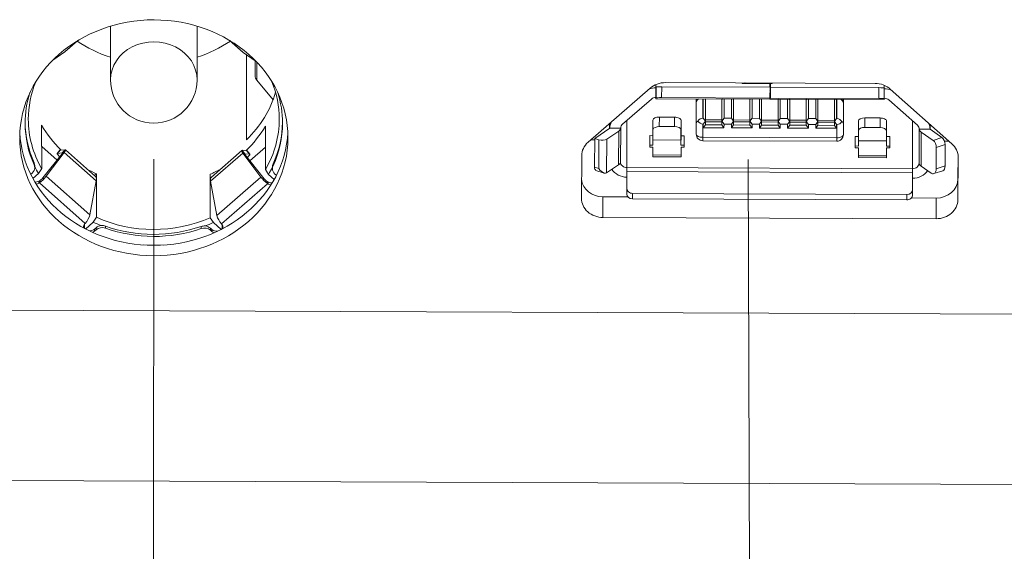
# Model space of a CAD drawing. Extents: x 0 to 841, y 0 to 594.
# Tile 75 of 88: x 689 to 712, y 436 to 448. Entities that reach past the tile are written whole.
import ezdxf

# ---------------------------------------------------------------- set-up
doc = ezdxf.new("R2010")
doc.units = 0

msp = doc.modelspace()

# ---------------------------------------------------------------- linework, layer by layer
at = {"color": 7, "lineweight": 13, "ltscale": 0.031021}
msp.add_line((691.444, 447.1), (691.443, 448.341), dxfattribs=at)
at = {"color": 7, "lineweight": 13, "ltscale": 0.03102}
msp.add_line((693.444, 447.101), (693.443, 448.342), dxfattribs=at)
at = {"color": 7, "lineweight": 13, "ltscale": 0.009781}
msp.add_line((690.683, 448.004), (690.388, 447.747), dxfattribs=at)
at = {"color": 7, "lineweight": 13, "ltscale": 0.009684}
msp.add_line((690.686, 448.006), (690.394, 447.752), dxfattribs=at)
at = {"color": 7, "lineweight": 13, "ltscale": 0.010338}
msp.add_line((694.197, 448.011), (694.506, 447.736), dxfattribs=at)
at = {"color": 7, "lineweight": 13, "ltscale": 0.010446}
msp.add_line((694.513, 447.732), (694.2, 448.009), dxfattribs=at)
at = {"color": 7, "lineweight": 13, "ltscale": 0.008483}
msp.add_line((690.388, 447.747), (690.109, 447.554), dxfattribs=at)
at = {"color": 7, "lineweight": 13, "ltscale": 0.000188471}
msp.add_line((690.394, 447.752), (690.388, 447.747), dxfattribs=at)
at = {"color": 7, "lineweight": 13, "ltscale": 0.000197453}
msp.add_line((694.513, 447.732), (694.506, 447.736), dxfattribs=at)
at = {"color": 7, "lineweight": 13, "ltscale": 0.009103}
msp.add_line((694.811, 447.523), (694.513, 447.732), dxfattribs=at)
at = {"color": 7, "lineweight": 13, "ltscale": 0.049121}
msp.add_line((694.584, 447.682), (694.585, 445.717), dxfattribs=at)
at = {"color": 7, "lineweight": 13, "ltscale": 0.008744}
msp.add_line((694.785, 447.198), (694.787, 447.548), dxfattribs=at)
at = {"color": 7, "lineweight": 13, "ltscale": 0.010428}
msp.add_line((694.827, 447.093), (694.829, 447.51), dxfattribs=at)
at = {"color": 7, "lineweight": 13, "ltscale": 0.000141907}
msp.add_line((693.444, 447.101), (693.444, 447.096), dxfattribs=at)
at = {"color": 7, "lineweight": 13, "ltscale": 0.014638}
msp.add_line((695.199, 446.641), (694.827, 447.093), dxfattribs=at)
at = {"color": 7, "lineweight": 13, "ltscale": 0.005491}
for p, q in [((704.049, 446.696), (704.05, 446.916)), ((704.128, 446.24), (704.127, 446.021)), ((704.477, 446.02), (704.478, 446.239)), ((703.977, 445.592), (703.979, 445.811)), ((708.728, 445.793), (708.727, 445.573)), ((709.377, 445.571), (709.378, 445.791))]:
    msp.add_line(p, q, dxfattribs=at)
at = {"color": 7, "lineweight": 13, "ltscale": 0.001912}
msp.add_line((704.05, 446.992), (704.05, 446.916), dxfattribs=at)
at = {"color": 7, "lineweight": 13, "ltscale": 0.000482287}
msp.add_line((704.05, 446.916), (704.052, 446.935), dxfattribs=at)
at = {"color": 7, "lineweight": 13, "ltscale": 0.006244}
for p, q in [((704.051, 446.685), (704.052, 446.935)), ((706.695, 446.93), (706.694, 446.681))]:
    msp.add_line(p, q, dxfattribs=at)
at = {"color": 7, "lineweight": 13, "ltscale": 0.006245}
for p, q in [((704.182, 446.94), (704.181, 446.69)), ((706.684, 446.681), (706.685, 446.931)), ((709.197, 446.671), (709.198, 446.921)), ((709.327, 446.915), (709.326, 446.665))]:
    msp.add_line(p, q, dxfattribs=at)
at = {"color": 7, "lineweight": 13, "ltscale": 0.062572}
for p, q in [((706.685, 446.931), (704.182, 446.94)), ((709.197, 446.671), (706.694, 446.681))]:
    msp.add_line(p, q, dxfattribs=at)
at = {"color": 7, "lineweight": 13, "ltscale": 0.121035}
msp.add_line((709.112, 447.018), (704.271, 447.036), dxfattribs=at)
at = {"color": 7, "lineweight": 13, "ltscale": 0.000239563}
msp.add_line((706.038, 447.029), (706.038, 447.02), dxfattribs=at)
at = {"color": 7, "lineweight": 13, "ltscale": 0.016124}
msp.add_line((706.038, 447.02), (706.683, 447.017), dxfattribs=at)
at = {"color": 7, "lineweight": 13, "ltscale": 0.000755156}
msp.add_line((706.344, 447.028), (706.315, 447.019), dxfattribs=at)
at = {"color": 7, "lineweight": 13, "ltscale": 0.000755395}
msp.add_line((706.332, 447.019), (706.361, 447.028), dxfattribs=at)
at = {"color": 7, "lineweight": 13, "ltscale": 0.002171}
msp.add_line((706.683, 446.931), (706.683, 447.017), dxfattribs=at)
at = {"color": 7, "lineweight": 13, "ltscale": 0.001126}
for p, q in [((706.693, 447.017), (706.738, 447.017)), ((695.278, 444.896), (695.245, 444.926)), ((693.787, 443.645), (693.753, 443.675)), ((693.753, 443.627), (693.787, 443.597))]:
    msp.add_line(p, q, dxfattribs=at)
at = {"color": 7, "lineweight": 13, "ltscale": 0.002791}
msp.add_line((706.693, 446.906), (706.693, 447.017), dxfattribs=at)
at = {"color": 7, "lineweight": 13, "ltscale": 0.001098}
for p, q in [((706.693, 446.973), (706.693, 447.017)), ((705.572, 446.605), (705.572, 446.649)), ((706.872, 446.6), (706.872, 446.644)), ((707.522, 446.597), (707.522, 446.641)), ((705.572, 446.175), (705.572, 446.131)), ((706.872, 446.17), (706.872, 446.126)), ((707.522, 446.168), (707.522, 446.124))]:
    msp.add_line(p, q, dxfattribs=at)
at = {"color": 7, "lineweight": 13, "ltscale": 0.00062068}
msp.add_line((706.693, 446.906), (706.695, 446.93), dxfattribs=at)
at = {"color": 7, "lineweight": 13, "ltscale": 0.062571}
for p, q in [((709.198, 446.921), (706.695, 446.93)), ((706.684, 446.681), (704.181, 446.69))]:
    msp.add_line(p, q, dxfattribs=at)
at = {"color": 7, "lineweight": 13, "ltscale": 0.000240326}
msp.add_line((706.738, 447.017), (706.738, 447.027), dxfattribs=at)
at = {"color": 7, "lineweight": 13, "ltscale": 0.001466}
msp.add_line((709.326, 446.916), (709.326, 446.974), dxfattribs=at)
at = {"color": 7, "lineweight": 13, "ltscale": 0.047595}
msp.add_line((703.916, 446.909), (702.481, 445.659), dxfattribs=at)
at = {"color": 7, "lineweight": 13, "ltscale": 0.000483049}
msp.add_line((704.051, 446.685), (704.05, 446.666), dxfattribs=at)
at = {"color": 7, "lineweight": 13, "ltscale": 0.003725}
msp.add_line((706.692, 446.686), (706.692, 446.835), dxfattribs=at)
at = {"color": 7, "lineweight": 13, "ltscale": 0.047535}
msp.add_line((710.888, 445.626), (709.465, 446.888), dxfattribs=at)
at = {"color": 7, "lineweight": 13, "ltscale": 0.022049}
msp.add_line((703.278, 446.079), (703.943, 446.658), dxfattribs=at)
at = {"color": 7, "lineweight": 13, "ltscale": 0.065822}
for p, q in [((706.682, 446.656), (704.049, 446.666)), ((706.692, 446.656), (709.325, 446.646))]:
    msp.add_line(p, q, dxfattribs=at)
at = {"color": 7, "lineweight": 13, "ltscale": 0.065821}
for p, q in [((704.05, 446.666), (706.682, 446.656)), ((709.325, 446.646), (706.692, 446.656))]:
    msp.add_line(p, q, dxfattribs=at)
at = {"color": 7, "lineweight": 13, "ltscale": 0.020407}
msp.add_line((704.98, 446.662), (704.98, 445.846), dxfattribs=at)
at = {"color": 7, "lineweight": 13, "ltscale": 0.013818}
for p, q in [((704.982, 446.11), (704.981, 446.662)), ((708.381, 446.649), (708.382, 446.097))]:
    msp.add_line(p, q, dxfattribs=at)
at = {"color": 7, "lineweight": 13, "ltscale": 0.001817}
for p, q in [((704.985, 446.662), (704.985, 446.59)), ((708.378, 446.577), (708.378, 446.649))]:
    msp.add_line(p, q, dxfattribs=at)
at = {"color": 7, "lineweight": 13, "ltscale": 0.011121}
for p, q in [((705.132, 446.662), (705.132, 446.217)), ((706.442, 446.212), (706.442, 446.657)), ((706.922, 446.21), (706.922, 446.655)), ((708.232, 446.205), (708.232, 446.65))]:
    msp.add_line(p, q, dxfattribs=at)
at = {"color": 7, "lineweight": 13, "ltscale": 0.01112}
for p, q in [((705.142, 446.217), (705.142, 446.662)), ((705.622, 446.215), (705.622, 446.66)), ((705.792, 446.214), (705.792, 446.659)), ((706.272, 446.213), (706.272, 446.657)), ((707.092, 446.209), (707.092, 446.654)), ((707.572, 446.208), (707.572, 446.652)), ((707.742, 446.207), (707.742, 446.652)), ((708.222, 446.205), (708.222, 446.65))]:
    msp.add_line(p, q, dxfattribs=at)
at = {"color": 7, "lineweight": 13, "ltscale": 0.000423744}
msp.add_line((705.192, 446.65), (705.179, 446.661), dxfattribs=at)
at = {"color": 7, "lineweight": 13, "ltscale": 0.012536}
for p, q in [((705.192, 446.65), (705.192, 446.149)), ((705.572, 446.649), (705.572, 446.147)), ((705.842, 446.648), (705.842, 446.146)), ((706.872, 446.644), (706.872, 446.142)), ((707.142, 446.643), (707.142, 446.141)), ((707.792, 446.64), (707.792, 446.139))]:
    msp.add_line(p, q, dxfattribs=at)
at = {"color": 7, "lineweight": 13, "ltscale": 0.000421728}
msp.add_line((705.585, 446.66), (705.572, 446.649), dxfattribs=at)
at = {"color": 7, "lineweight": 13, "ltscale": 0.010746}
for p, q in [((705.572, 446.175), (705.572, 446.605)), ((706.872, 446.17), (706.872, 446.6)), ((707.522, 446.168), (707.522, 446.597))]:
    msp.add_line(p, q, dxfattribs=at)
at = {"color": 7, "lineweight": 13, "ltscale": 0.000422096}
for p, q in [((705.842, 446.648), (705.829, 446.659)), ((706.492, 446.645), (706.479, 446.657))]:
    msp.add_line(p, q, dxfattribs=at)
at = {"color": 7, "lineweight": 13, "ltscale": 0.000422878}
for p, q in [((706.235, 446.657), (706.222, 446.646)), ((706.885, 446.655), (706.872, 446.644)), ((707.535, 446.652), (707.522, 446.641)), ((708.185, 446.65), (708.172, 446.639))]:
    msp.add_line(p, q, dxfattribs=at)
at = {"color": 7, "lineweight": 13, "ltscale": 0.012537}
for p, q in [((706.222, 446.646), (706.222, 446.145)), ((706.492, 446.645), (706.492, 446.144)), ((707.522, 446.641), (707.522, 446.14)), ((708.172, 446.639), (708.172, 446.137))]:
    msp.add_line(p, q, dxfattribs=at)
at = {"color": 7, "lineweight": 13, "ltscale": 0.001099}
for p, q in [((706.222, 446.602), (706.222, 446.646)), ((708.172, 446.595), (708.172, 446.639)), ((706.222, 446.173), (706.222, 446.129)), ((708.172, 446.165), (708.172, 446.121))]:
    msp.add_line(p, q, dxfattribs=at)
at = {"color": 7, "lineweight": 13, "ltscale": 0.010745}
for p, q in [((706.222, 446.173), (706.222, 446.602)), ((708.172, 446.165), (708.172, 446.595))]:
    msp.add_line(p, q, dxfattribs=at)
at = {"color": 7, "lineweight": 13, "ltscale": 0.000620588}
for p, q in [((706.682, 446.656), (706.684, 446.681)), ((706.694, 446.681), (706.692, 446.656))]:
    msp.add_line(p, q, dxfattribs=at)
at = {"color": 7, "lineweight": 13, "ltscale": 0.000422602}
msp.add_line((707.142, 446.643), (707.129, 446.654), dxfattribs=at)
at = {"color": 7, "lineweight": 13, "ltscale": 0.000423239}
msp.add_line((707.792, 446.64), (707.779, 446.652), dxfattribs=at)
at = {"color": 7, "lineweight": 13, "ltscale": 0.000482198}
msp.add_line((709.326, 446.665), (709.325, 446.646), dxfattribs=at)
at = {"color": 7, "lineweight": 13, "ltscale": 0.022021}
msp.add_line((709.431, 446.637), (710.09, 446.053), dxfattribs=at)
at = {"color": 7, "lineweight": 13, "ltscale": 0.008749}
for p, q in [((704.478, 446.239), (704.128, 446.24)), ((709.227, 446.001), (708.877, 446.003)), ((708.878, 446.222), (709.228, 446.221))]:
    msp.add_line(p, q, dxfattribs=at)
at = {"color": 7, "lineweight": 13, "ltscale": 0.025072}
for p, q in [((689.852, 446.053), (689.853, 445.05)), ((695.024, 445.03), (695.024, 446.033)), ((691.12, 443.926), (691.119, 444.929))]:
    msp.add_line(p, q, dxfattribs=at)
at = {"color": 7, "lineweight": 13, "ltscale": 0.002724}
msp.add_line((702.979, 446.093), (702.979, 445.984), dxfattribs=at)
msp.add_line((702.979, 446.093), (702.979, 445.984), dxfattribs=at)
at = {"color": 7, "lineweight": 13, "ltscale": 0.002746}
msp.add_line((702.984, 445.987), (702.984, 446.097), dxfattribs=at)
at = {"color": 7, "lineweight": 13, "ltscale": 0.027321}
msp.add_line((703.378, 446.166), (703.379, 445.073), dxfattribs=at)
at = {"color": 7, "lineweight": 13, "ltscale": 0.008955}
for p, q in [((703.978, 446.169), (703.979, 445.811)), ((708.728, 445.793), (708.728, 446.151)), ((709.378, 446.149), (709.378, 445.791)), ((704.627, 445.947), (704.627, 445.589))]:
    msp.add_line(p, q, dxfattribs=at)
at = {"color": 7, "lineweight": 13, "ltscale": 0.008751}
msp.add_line((704.127, 446.021), (704.477, 446.02), dxfattribs=at)
at = {"color": 7, "lineweight": 13, "ltscale": 0.008954}
for p, q in [((704.629, 445.809), (704.628, 446.167)), ((709.377, 445.571), (709.377, 445.929))]:
    msp.add_line(p, q, dxfattribs=at)
at = {"color": 7, "lineweight": 13, "ltscale": 0.00659}
for p, q in [((704.98, 445.846), (704.982, 446.11)), ((708.382, 446.097), (708.38, 445.833))]:
    msp.add_line(p, q, dxfattribs=at)
at = {"color": 7, "lineweight": 13, "ltscale": 0.007688}
msp.add_line((705.132, 446.081), (705.13, 445.774), dxfattribs=at)
at = {"color": 7, "lineweight": 13, "ltscale": 0.000250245}
msp.add_line((705.142, 446.217), (705.132, 446.217), dxfattribs=at)
at = {"color": 7, "lineweight": 13, "ltscale": 0.000248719}
msp.add_line((705.132, 446.081), (705.142, 446.081), dxfattribs=at)
at = {"color": 7, "lineweight": 13, "ltscale": 0.002197}
for p, q in [((705.141, 445.993), (705.142, 446.081)), ((705.192, 446.149), (705.192, 446.061)), ((705.572, 446.147), (705.572, 446.06)), ((705.621, 445.992), (705.622, 446.079)), ((705.792, 445.991), (705.792, 446.079)), ((705.842, 446.146), (705.842, 446.059)), ((706.222, 446.145), (706.222, 446.057)), ((706.271, 445.989), (706.272, 446.077)), ((706.441, 445.988), (706.442, 446.076)), ((706.492, 446.144), (706.492, 446.056)), ((706.872, 446.142), (706.872, 446.055)), ((707.091, 445.986), (707.092, 446.074)), ((707.142, 446.141), (707.142, 446.054)), ((707.522, 446.14), (707.522, 446.052)), ((707.571, 445.984), (707.572, 446.072)), ((707.742, 446.071), (707.741, 445.983)), ((707.792, 446.139), (707.792, 446.051)), ((708.172, 446.137), (708.172, 446.05)), ((708.221, 445.982), (708.222, 446.069))]:
    msp.add_line(p, q, dxfattribs=at)
at = {"color": 7, "lineweight": 13, "ltscale": 0.002106}
for p, q in [((705.192, 446.061), (705.141, 445.993)), ((705.792, 446.079), (705.842, 446.146)), ((706.272, 446.213), (706.222, 446.145)), ((706.921, 445.987), (706.872, 446.055)), ((707.142, 446.054), (707.091, 445.986)), ((707.142, 446.141), (707.092, 446.209)), ((707.572, 446.208), (707.522, 446.14)), ((707.742, 446.071), (707.792, 446.139))]:
    msp.add_line(p, q, dxfattribs=at)
at = {"color": 7, "lineweight": 13, "ltscale": 0.002107}
for p, q in [((705.192, 446.149), (705.142, 446.217)), ((705.572, 446.06), (705.621, 445.992)), ((705.842, 446.146), (705.792, 446.214)), ((706.222, 446.145), (706.272, 446.077)), ((706.271, 445.989), (706.222, 446.057)), ((706.492, 446.144), (706.442, 446.212)), ((707.522, 446.14), (707.572, 446.072)), ((707.522, 446.052), (707.571, 445.984)), ((707.792, 446.139), (707.742, 446.207)), ((708.172, 446.137), (708.222, 446.069)), ((708.172, 446.05), (708.221, 445.982))]:
    msp.add_line(p, q, dxfattribs=at)
at = {"color": 7, "lineweight": 13, "ltscale": 0.002105}
for p, q in [((705.142, 446.081), (705.192, 446.149)), ((705.622, 446.215), (705.572, 446.147)), ((705.842, 446.059), (705.792, 445.991)), ((706.492, 446.056), (706.441, 445.988)), ((706.442, 446.076), (706.492, 446.144)), ((706.922, 446.21), (706.872, 446.142)), ((707.092, 446.074), (707.142, 446.141)), ((707.792, 446.051), (707.741, 445.983)), ((708.222, 446.205), (708.172, 446.137))]:
    msp.add_line(p, q, dxfattribs=at)
at = {"color": 7, "lineweight": 13, "ltscale": 0.0095}
for p, q in [((705.572, 446.175), (705.192, 446.177)), ((705.192, 446.133), (705.572, 446.131)), ((706.222, 446.173), (705.842, 446.174)), ((705.842, 446.059), (706.222, 446.057)), ((706.872, 446.17), (706.492, 446.172)), ((706.492, 446.128), (706.872, 446.126)), ((706.492, 446.056), (706.872, 446.055)), ((707.522, 446.168), (707.142, 446.169)), ((707.142, 446.125), (707.522, 446.124)), ((707.522, 446.052), (707.142, 446.054)), ((708.172, 446.165), (707.792, 446.167)), ((707.792, 446.123), (708.172, 446.121))]:
    msp.add_line(p, q, dxfattribs=at)
at = {"color": 7, "lineweight": 13, "ltscale": 0.009499}
for p, q in [((705.192, 446.061), (705.572, 446.06)), ((705.842, 446.13), (706.222, 446.129)), ((707.792, 446.051), (708.172, 446.05))]:
    msp.add_line(p, q, dxfattribs=at)
at = {"color": 7, "lineweight": 13, "ltscale": 0.002108}
for p, q in [((705.572, 446.147), (705.622, 446.079)), ((706.872, 446.142), (706.922, 446.074))]:
    msp.add_line(p, q, dxfattribs=at)
at = {"color": 7, "lineweight": 13, "ltscale": 0.001791}
for p, q in [((705.572, 446.06), (705.572, 446.131)), ((706.222, 446.057), (706.222, 446.129)), ((706.872, 446.055), (706.872, 446.126)), ((707.522, 446.052), (707.522, 446.124)), ((708.172, 446.05), (708.172, 446.121))]:
    msp.add_line(p, q, dxfattribs=at)
at = {"color": 7, "lineweight": 13, "ltscale": 0.00425}
for p, q in [((705.792, 446.214), (705.622, 446.215)), ((705.622, 446.079), (705.792, 446.079)), ((706.442, 446.212), (706.272, 446.213)), ((706.272, 446.077), (706.442, 446.076)), ((707.092, 446.209), (706.922, 446.21)), ((706.922, 446.074), (707.092, 446.074)), ((707.742, 446.207), (707.572, 446.208)), ((707.572, 446.072), (707.742, 446.071))]:
    msp.add_line(p, q, dxfattribs=at)
at = {"color": 7, "lineweight": 13, "ltscale": 0.002196}
msp.add_line((706.921, 445.987), (706.922, 446.074), dxfattribs=at)
at = {"color": 7, "lineweight": 13, "ltscale": 0.000250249}
for p, q in [((708.232, 446.205), (708.222, 446.205)), ((708.222, 446.069), (708.232, 446.069))]:
    msp.add_line(p, q, dxfattribs=at)
at = {"color": 7, "lineweight": 13, "ltscale": 0.007687}
msp.add_line((708.23, 445.762), (708.232, 446.069), dxfattribs=at)
at = {"color": 7, "lineweight": 13, "ltscale": 0.005492}
for p, q in [((708.878, 446.222), (708.877, 446.003)), ((709.227, 446.001), (709.228, 446.221)), ((704.627, 445.589), (704.629, 445.809))]:
    msp.add_line(p, q, dxfattribs=at)
at = {"color": 7, "lineweight": 13, "ltscale": 0.027593}
msp.add_line((709.979, 445.048), (709.978, 446.152), dxfattribs=at)
at = {"color": 7, "lineweight": 13, "ltscale": 0.002831}
msp.add_line((710.384, 445.96), (710.383, 446.073), dxfattribs=at)
at = {"color": 7, "lineweight": 13, "ltscale": 0.010571}
msp.add_line((702.634, 445.749), (702.984, 445.987), dxfattribs=at)
at = {"color": 7, "lineweight": 13, "ltscale": 0.008319}
for p, q in [((702.913, 445.731), (703.188, 445.917)), ((702.909, 444.951), (703.184, 445.137))]:
    msp.add_line(p, q, dxfattribs=at)
at = {"color": 7, "lineweight": 13, "ltscale": 0.00625}
for p, q in [((703.234, 445.986), (702.984, 445.987)), ((710.384, 445.958), (710.134, 445.959))]:
    msp.add_line(p, q, dxfattribs=at)
at = {"color": 7, "lineweight": 13, "ltscale": 0.019503}
for p, q in [((703.184, 445.137), (703.188, 445.917)), ((710.179, 445.891), (710.175, 445.111))]:
    msp.add_line(p, q, dxfattribs=at)
at = {"color": 7, "lineweight": 13, "ltscale": 0.019502}
for p, q in [((703.234, 445.986), (703.23, 445.206)), ((710.13, 445.179), (710.134, 445.959)), ((702.913, 445.731), (702.909, 444.951))]:
    msp.add_line(p, q, dxfattribs=at)
at = {"color": 7, "lineweight": 13, "ltscale": 0.006566}
msp.add_line((703.904, 445.812), (703.904, 445.549), dxfattribs=at)
at = {"color": 7, "lineweight": 13, "ltscale": 0.001875}
for p, q in [((703.979, 445.811), (703.904, 445.812)), ((708.653, 445.793), (708.728, 445.793)), ((709.378, 445.791), (709.453, 445.79)), ((703.902, 445.592), (703.977, 445.592)), ((704.627, 445.589), (704.702, 445.589)), ((704.629, 445.546), (704.704, 445.546)), ((708.727, 445.573), (708.652, 445.574)), ((709.452, 445.571), (709.377, 445.571)), ((708.729, 445.53), (708.654, 445.531)), ((709.454, 445.528), (709.379, 445.528))]:
    msp.add_line(p, q, dxfattribs=at)
at = {"color": 7, "lineweight": 13, "ltscale": 0.001874}
for p, q in [((704.703, 445.808), (704.629, 445.809)), ((703.904, 445.549), (703.979, 445.549))]:
    msp.add_line(p, q, dxfattribs=at)
at = {"color": 7, "lineweight": 13, "ltscale": 0.006567}
for p, q in [((704.704, 445.546), (704.703, 445.808)), ((708.654, 445.531), (708.653, 445.793)), ((709.453, 445.79), (709.454, 445.528))]:
    msp.add_line(p, q, dxfattribs=at)
at = {"color": 7, "lineweight": 13, "ltscale": 0.0775}
for p, q in [((705.13, 445.774), (708.23, 445.762)), ((705.13, 445.695), (708.23, 445.684))]:
    msp.add_line(p, q, dxfattribs=at)
at = {"color": 7, "lineweight": 13, "ltscale": 0.012}
for p, q in [((705.141, 445.993), (705.621, 445.992)), ((705.792, 445.991), (706.271, 445.989)), ((706.441, 445.988), (706.921, 445.987)), ((707.741, 445.983), (708.221, 445.982))]:
    msp.add_line(p, q, dxfattribs=at)
at = {"color": 7, "lineweight": 13, "ltscale": 0.012001}
msp.add_line((707.091, 445.986), (707.571, 445.984), dxfattribs=at)
at = {"color": 7, "lineweight": 13, "ltscale": 0.02031}
msp.add_line((710.129, 445.992), (710.13, 445.179), dxfattribs=at)
at = {"color": 7, "lineweight": 13, "ltscale": 0.008354}
msp.add_line((710.454, 445.702), (710.179, 445.891), dxfattribs=at)
at = {"color": 7, "lineweight": 13, "ltscale": 0.008353}
msp.add_line((710.659, 445.769), (710.384, 445.958), dxfattribs=at)
at = {"color": 7, "lineweight": 13, "ltscale": 0.011881}
msp.add_line((690.208, 445.246), (689.853, 445.562), dxfattribs=at)
at = {"color": 7, "lineweight": 13, "ltscale": 0.0119}
msp.add_line((695.024, 445.547), (694.665, 445.234), dxfattribs=at)
at = {"color": 7, "lineweight": 13, "ltscale": 0.002139}
msp.add_line((702.548, 445.717), (702.634, 445.717), dxfattribs=at)
at = {"color": 7, "lineweight": 13, "ltscale": 0.016647}
for p, q in [((702.63, 445.083), (702.634, 445.749)), ((702.729, 445.05), (702.732, 445.716))]:
    msp.add_line(p, q, dxfattribs=at)
at = {"color": 7, "lineweight": 13, "ltscale": 0.002595}
for p, q in [((702.634, 445.749), (702.732, 445.716)), ((702.63, 445.083), (702.729, 445.05))]:
    msp.add_line(p, q, dxfattribs=at)
at = {"color": 7, "lineweight": 13, "ltscale": 0.016232}
for p, q in [((703.978, 445.712), (704.627, 445.709)), ((708.728, 445.694), (709.377, 445.691))]:
    msp.add_line(p, q, dxfattribs=at)
at = {"color": 7, "lineweight": 13, "ltscale": 0.004931}
for p, q in [((703.979, 445.549), (703.979, 445.351)), ((704.629, 445.349), (704.629, 445.546)), ((708.729, 445.333), (708.729, 445.53)), ((709.379, 445.528), (709.379, 445.331))]:
    msp.add_line(p, q, dxfattribs=at)
at = {"color": 7, "lineweight": 13, "ltscale": 0.004559}
msp.add_line((704.628, 445.364), (704.629, 445.546), dxfattribs=at)
at = {"color": 7, "lineweight": 13, "ltscale": 0.001075}
for p, q in [((704.702, 445.589), (704.702, 445.546)), ((709.452, 445.528), (709.452, 445.571))]:
    msp.add_line(p, q, dxfattribs=at)
at = {"color": 7, "lineweight": 13, "ltscale": 0.005392}
for p, q in [((710.454, 445.702), (710.659, 445.769)), ((710.733, 445.604), (710.528, 445.536)), ((710.526, 445.046), (710.731, 445.114)), ((710.679, 445.003), (710.474, 444.935))]:
    msp.add_line(p, q, dxfattribs=at)
at = {"color": 7, "lineweight": 13, "ltscale": 0.002591}
msp.add_line((710.717, 445.686), (710.821, 445.686), dxfattribs=at)
at = {"color": 7, "lineweight": 13, "ltscale": 0.012253}
for p, q in [((710.731, 445.114), (710.733, 445.604)), ((710.528, 445.536), (710.526, 445.046))]:
    msp.add_line(p, q, dxfattribs=at)
at = {"color": 7, "lineweight": 13, "ltscale": 0.017621}
msp.add_line((690.32, 445.387), (689.882, 444.835), dxfattribs=at)
at = {"color": 7, "lineweight": 13, "ltscale": 0.017259}
msp.add_line((689.955, 444.875), (690.376, 445.422), dxfattribs=at)
at = {"color": 7, "lineweight": 13, "ltscale": 0.002474}
for p, q in [((690.212, 445.399), (690.273, 445.476)), ((690.216, 445.401), (690.278, 445.478))]:
    msp.add_line(p, q, dxfattribs=at)
at = {"color": 7, "lineweight": 13, "ltscale": 0.002842}
msp.add_line((690.216, 445.401), (690.329, 445.413), dxfattribs=at)
at = {"color": 7, "lineweight": 13, "ltscale": 0.00291}
msp.add_line((690.332, 445.412), (690.216, 445.401), dxfattribs=at)
at = {"color": 7, "lineweight": 13, "ltscale": 0.002823}
msp.add_line((690.39, 445.488), (690.278, 445.478), dxfattribs=at)
at = {"color": 7, "lineweight": 13, "ltscale": 0.001631}
msp.add_line((690.375, 445.422), (690.32, 445.387), dxfattribs=at)
at = {"color": 7, "lineweight": 13, "ltscale": 0.00049}
msp.add_line((690.32, 445.387), (690.33, 445.404), dxfattribs=at)
at = {"color": 7, "lineweight": 13, "ltscale": 0.000577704}
msp.add_line((690.337, 445.372), (690.32, 445.387), dxfattribs=at)
at = {"color": 7, "lineweight": 13, "ltscale": 0.00239}
msp.add_line((690.329, 445.415), (690.393, 445.486), dxfattribs=at)
at = {"color": 7, "lineweight": 13, "ltscale": 0.000777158}
msp.add_line((690.353, 445.392), (690.33, 445.413), dxfattribs=at)
at = {"color": 7, "lineweight": 13, "ltscale": 0.024579}
msp.add_line((690.376, 445.422), (691.111, 444.769), dxfattribs=at)
at = {"color": 7, "lineweight": 13, "ltscale": 0.000232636}
msp.add_line((690.4, 445.484), (690.391, 445.488), dxfattribs=at)
at = {"color": 7, "lineweight": 13, "ltscale": 0.023274}
msp.add_line((691.097, 444.867), (690.4, 445.484), dxfattribs=at)
at = {"color": 7, "lineweight": 13, "ltscale": 0.02461}
msp.add_line((693.758, 444.759), (694.501, 445.406), dxfattribs=at)
at = {"color": 7, "lineweight": 13, "ltscale": 0.023299}
msp.add_line((693.774, 444.857), (694.477, 445.469), dxfattribs=at)
at = {"color": 7, "lineweight": 13, "ltscale": 0.000175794}
msp.add_line((694.484, 445.471), (694.477, 445.469), dxfattribs=at)
at = {"color": 7, "lineweight": 13, "ltscale": 0.00276}
msp.add_line((694.596, 445.461), (694.486, 445.473), dxfattribs=at)
at = {"color": 7, "lineweight": 13, "ltscale": 0.002385}
msp.add_line((694.486, 445.473), (694.543, 445.397), dxfattribs=at)
at = {"color": 7, "lineweight": 13, "ltscale": 0.017309}
msp.add_line((694.501, 445.406), (694.921, 444.856), dxfattribs=at)
at = {"color": 7, "lineweight": 13, "ltscale": 0.00143}
msp.add_line((694.549, 445.375), (694.502, 445.406), dxfattribs=at)
at = {"color": 7, "lineweight": 13, "ltscale": 0.000314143}
msp.add_line((694.524, 445.377), (694.533, 445.386), dxfattribs=at)
at = {"color": 7, "lineweight": 13, "ltscale": 0.000590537}
msp.add_line((694.557, 445.372), (694.54, 445.356), dxfattribs=at)
at = {"color": 7, "lineweight": 13, "ltscale": 0.000222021}
msp.add_line((694.546, 445.388), (694.546, 445.397), dxfattribs=at)
at = {"color": 7, "lineweight": 13, "ltscale": 0.002801}
msp.add_line((694.657, 445.384), (694.546, 445.396), dxfattribs=at)
at = {"color": 7, "lineweight": 13, "ltscale": 0.01767}
msp.add_line((694.992, 444.814), (694.557, 445.372), dxfattribs=at)
at = {"color": 7, "lineweight": 13, "ltscale": 0.002475}
for p, q in [((694.657, 445.384), (694.596, 445.461)), ((694.661, 445.382), (694.6, 445.459))]:
    msp.add_line(p, q, dxfattribs=at)
at = {"color": 7, "lineweight": 13, "ltscale": 0.024616}
msp.add_line((702.333, 445.349), (702.328, 444.364), dxfattribs=at)
at = {"color": 7, "lineweight": 13, "ltscale": 0.016251}
for p, q in [((703.979, 445.366), (704.629, 445.364)), ((704.629, 445.321), (703.979, 445.324))]:
    msp.add_line(p, q, dxfattribs=at)
at = {"color": 7, "lineweight": 13, "ltscale": 0.000688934}
for p, q in [((703.979, 445.351), (703.979, 445.324)), ((709.379, 445.331), (709.379, 445.303))]:
    msp.add_line(p, q, dxfattribs=at)
at = {"color": 7, "lineweight": 13, "ltscale": 0.000689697}
msp.add_line((704.629, 445.349), (704.629, 445.321), dxfattribs=at)
at = {"color": 7, "lineweight": 13, "ltscale": 0.016249}
for p, q in [((708.729, 445.348), (709.378, 445.346)), ((709.379, 445.303), (708.729, 445.306))]:
    msp.add_line(p, q, dxfattribs=at)
at = {"color": 7, "lineweight": 13, "ltscale": 0.000688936}
msp.add_line((708.729, 445.306), (708.729, 445.333), dxfattribs=at)
at = {"color": 7, "lineweight": 13, "ltscale": 0.004558}
msp.add_line((709.379, 445.528), (709.378, 445.346), dxfattribs=at)
at = {"color": 7, "lineweight": 13, "ltscale": 0.013816}
msp.add_line((711.027, 444.808), (711.03, 445.361), dxfattribs=at)
at = {"color": 7, "lineweight": 13, "ltscale": 0.001194}
for p, q in [((689.678, 445.185), (689.678, 445.137)), ((689.692, 445.119), (689.692, 445.072)), ((695.187, 445.051), (695.187, 445.098)), ((689.786, 444.762), (689.786, 444.714)), ((695.089, 444.694), (695.089, 444.742)), ((691.077, 443.655), (691.077, 443.608)), ((691.327, 443.675), (691.327, 443.723)), ((693.538, 443.715), (693.538, 443.667)), ((693.753, 443.675), (693.753, 443.627))]:
    msp.add_line(p, q, dxfattribs=at)
at = {"color": 7, "lineweight": 13}
for p, q in [((692.444, 445.271), (692.425, 423.936)), ((668.434, 441.858), (745.441, 441.563)), ((776.289, 437.516), (668.385, 437.928))]:
    msp.add_line(p, q, dxfattribs=at)
at = {"color": 7, "lineweight": 13, "ltscale": 0.400733}
msp.add_line((706.179, 445.262), (706.237, 429.233), dxfattribs=at)
at = {"color": 7, "lineweight": 13, "ltscale": 0.007136}
msp.add_line((710.41, 444.949), (710.175, 445.111), dxfattribs=at)
at = {"color": 7, "lineweight": 13, "ltscale": 0.024617}
msp.add_line((711.027, 444.331), (711.033, 445.315), dxfattribs=at)
at = {"color": 7, "lineweight": 13, "ltscale": 0.001127}
for p, q in [((689.632, 444.948), (689.598, 444.918)), ((691.111, 443.685), (691.077, 443.655)), ((691.077, 443.608), (691.111, 443.637))]:
    msp.add_line(p, q, dxfattribs=at)
at = {"color": 7, "lineweight": 13, "ltscale": 0.004279}
msp.add_line((689.778, 444.937), (689.649, 444.824), dxfattribs=at)
at = {"color": 7, "lineweight": 13, "ltscale": 0.003379}
msp.add_line((689.853, 445.05), (689.778, 444.937), dxfattribs=at)
at = {"color": 7, "lineweight": 13, "ltscale": 0.033727}
msp.add_line((690.964, 443.98), (689.955, 444.875), dxfattribs=at)
at = {"color": 7, "lineweight": 13, "ltscale": 0.001562}
msp.add_line((691.119, 444.929), (691.072, 444.888), dxfattribs=at)
at = {"color": 7, "lineweight": 13, "ltscale": 0.000445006}
msp.add_line((691.082, 444.876), (691.097, 444.866), dxfattribs=at)
at = {"color": 7, "lineweight": 13, "ltscale": 0.025073}
msp.add_line((693.745, 444.919), (693.746, 443.916), dxfattribs=at)
at = {"color": 7, "lineweight": 13, "ltscale": 0.003382}
msp.add_line((695.098, 444.917), (695.024, 445.03), dxfattribs=at)
at = {"color": 7, "lineweight": 13, "ltscale": 0.00431}
msp.add_line((695.227, 444.802), (695.098, 444.917), dxfattribs=at)
at = {"color": 7, "lineweight": 13, "ltscale": 0.004953}
msp.add_line((702.851, 444.947), (702.663, 445.011), dxfattribs=at)
at = {"color": 7, "lineweight": 13, "ltscale": 0.00976}
for p, q in [((703.378, 444.59), (703.379, 444.981)), ((703.378, 444.854), (703.377, 444.463))]:
    msp.add_line(p, q, dxfattribs=at)
at = {"color": 7, "lineweight": 13, "ltscale": 0.165001}
for p, q in [((703.379, 445.073), (709.979, 445.048)), ((709.979, 444.955), (703.379, 444.981))]:
    msp.add_line(p, q, dxfattribs=at)
at = {"color": 7, "lineweight": 13, "ltscale": 0.009759}
msp.add_line((709.979, 444.955), (709.978, 444.565), dxfattribs=at)
at = {"color": 7, "lineweight": 13, "ltscale": 0.00043606}
msp.add_line((689.801, 444.771), (689.786, 444.762), dxfattribs=at)
at = {"color": 7, "lineweight": 13, "ltscale": 0.000427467}
msp.add_line((689.786, 444.714), (689.8, 444.723), dxfattribs=at)
at = {"color": 7, "lineweight": 13, "ltscale": 0.035296}
msp.add_line((689.8, 444.723), (690.857, 443.787), dxfattribs=at)
at = {"color": 7, "lineweight": 13, "ltscale": 0.000944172}
msp.add_line((689.829, 444.746), (689.801, 444.771), dxfattribs=at)
at = {"color": 7, "lineweight": 13, "ltscale": 0.001197}
msp.add_line((689.801, 444.771), (689.801, 444.723), dxfattribs=at)
at = {"color": 7, "lineweight": 13, "ltscale": 0.00079984}
msp.add_line((689.882, 444.835), (689.906, 444.814), dxfattribs=at)
at = {"color": 7, "lineweight": 13, "ltscale": 0.020084}
msp.add_line((691.112, 444.77), (690.964, 443.98), dxfattribs=at)
at = {"color": 7, "lineweight": 13, "ltscale": 0.020096}
msp.add_line((693.902, 443.969), (693.758, 444.759), dxfattribs=at)
at = {"color": 7, "lineweight": 13, "ltscale": 0.033769}
msp.add_line((694.921, 444.856), (693.902, 443.969), dxfattribs=at)
at = {"color": 7, "lineweight": 13, "ltscale": 0.035341}
msp.add_line((694.008, 443.775), (695.074, 444.703), dxfattribs=at)
at = {"color": 7, "lineweight": 13, "ltscale": 0.000748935}
msp.add_line((694.969, 444.795), (694.992, 444.814), dxfattribs=at)
at = {"color": 7, "lineweight": 13, "ltscale": 0.000939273}
msp.add_line((695.074, 444.75), (695.045, 444.726), dxfattribs=at)
at = {"color": 7, "lineweight": 13, "ltscale": 0.001193}
for p, q in [((695.074, 444.703), (695.074, 444.75)), ((691.111, 443.637), (691.111, 443.685)), ((693.787, 443.597), (693.787, 443.645))]:
    msp.add_line(p, q, dxfattribs=at)
at = {"color": 7, "lineweight": 13, "ltscale": 0.000435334}
msp.add_line((695.089, 444.742), (695.074, 444.75), dxfattribs=at)
at = {"color": 7, "lineweight": 13, "ltscale": 0.00042659}
msp.add_line((695.074, 444.703), (695.089, 444.694), dxfattribs=at)
at = {"color": 7, "lineweight": 13, "ltscale": 0.01194}
msp.add_line((711.027, 444.808), (711.027, 444.331), dxfattribs=at)
at = {"color": 7, "lineweight": 13, "ltscale": 0.003173}
for p, q in [((703.377, 444.463), (703.378, 444.59)), ((703.508, 444.478), (703.507, 444.351)), ((709.846, 444.327), (709.848, 444.453)), ((709.978, 444.565), (709.977, 444.438))]:
    msp.add_line(p, q, dxfattribs=at)
at = {"color": 7, "lineweight": 13, "ltscale": 0.1585}
msp.add_line((703.508, 444.478), (709.848, 444.453), dxfattribs=at)
at = {"color": 7, "lineweight": 13, "ltscale": 0.011939}
for p, q in [((702.825, 444.4), (702.825, 443.923)), ((710.525, 443.893), (710.525, 444.371))]:
    msp.add_line(p, q, dxfattribs=at)
at = {"color": 7, "lineweight": 13, "ltscale": 0.014397}
msp.add_line((702.825, 444.4), (703.401, 444.398), dxfattribs=at)
at = {"color": 7, "lineweight": 13, "ltscale": 0.158499}
msp.add_line((709.846, 444.327), (703.507, 444.351), dxfattribs=at)
at = {"color": 7, "lineweight": 13, "ltscale": 0.014316}
msp.add_line((709.952, 444.373), (710.525, 444.371), dxfattribs=at)
at = {"color": 7, "lineweight": 13, "ltscale": 0.002062}
msp.add_line((690.841, 443.684), (690.841, 443.766), dxfattribs=at)
at = {"color": 7, "lineweight": 13, "ltscale": 0.000411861}
msp.add_line((690.857, 443.787), (690.846, 443.774), dxfattribs=at)
at = {"color": 7, "lineweight": 13, "ltscale": 0.005997}
msp.add_line((690.864, 443.656), (691.045, 443.814), dxfattribs=at)
at = {"color": 7, "lineweight": 13, "ltscale": 0.003378}
msp.add_line((691.045, 443.814), (691.12, 443.926), dxfattribs=at)
at = {"color": 7, "lineweight": 13, "ltscale": 0.003381}
msp.add_line((693.746, 443.916), (693.82, 443.803), dxfattribs=at)
at = {"color": 7, "lineweight": 13, "ltscale": 0.00599}
msp.add_line((693.82, 443.803), (693.999, 443.644), dxfattribs=at)
at = {"color": 7, "lineweight": 13, "ltscale": 0.000411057}
msp.add_line((694.019, 443.762), (694.008, 443.775), dxfattribs=at)
at = {"color": 7, "lineweight": 13, "ltscale": 0.00216}
msp.add_line((694.023, 443.671), (694.023, 443.757), dxfattribs=at)
at = {"color": 7, "lineweight": 13, "ltscale": 0.1925}
msp.add_line((702.825, 443.923), (710.525, 443.893), dxfattribs=at)
at = {"color": 7, "lineweight": 13, "ltscale": 0.011612}
msp.add_line((692.198, 443.287), (692.663, 443.285), dxfattribs=at)
at = {"color": 7, "lineweight": 13}
for points in [[(694.546, 445.399), (694.546, 445.399), (694.546, 445.399), (694.545, 445.399), (694.545, 445.399), (694.545, 445.398), (694.545, 445.398), (694.545, 445.398), (694.547, 445.394), (694.546, 445.388)], [(694.546, 445.388), (694.553, 445.376), (694.549, 445.375)]]:
    msp.add_lwpolyline(points, dxfattribs=at)
for centre, radius, start, end in [((694.944, 447.202), 0.159, 181.6453, 222.7987), ((692.444, 447.101), 1, 180.0326, 269.7811), ((692.444, 447.101), 1, 269.7811, 359.7068), ((705.033, 446.096), 0.0538, 103.3861, 165.5481), ((705.139, 446.081), 0.137, 92.9907, 150.0528), ((705.14, 446.217), 0.137, 209.4591, 266.6325), ((708.224, 446.069), 0.137, 29.5156, 86.5996), ((708.225, 446.205), 0.137, 272.996, 330.1286), ((708.331, 446.085), 0.0526, 13.0667, 76.1818), ((705.13, 445.845), 0.15, 179.781, 269.7812), ((708.23, 445.834), 0.15, 269.781, 359.7812), ((690.321, 445.409), 0.00973, 331.773, 24.7925), ((690.154, 445.573), 0.268, 325.697, 336.6017), ((690.384, 445.476), 0.0182, 329.8242, 28.019), ((694.492, 445.461), 0.0175, 150.78, 212.5544), ((694.667, 445.53), 0.206, 202.623, 216.8025), ((694.572, 445.393), 0.0254, 190.5864, 236.2035), ((689.447, 445.244), 0.629, 304.1927, 323.9722), ((691.055, 444.822), 0.0617, 9.9495, 46.4954), ((702.967, 445.205), 0.283, 213.0049, 245.6929), ((702.877, 445.011), 0.0692, 247.1308, 297.4591), ((689.666, 445.019), 0.283, 298.5265, 319.4857), ((690.975, 444.809), 0.143, 343.8708, 9.5965), ((693.881, 444.799), 0.129, 169.4418, 197.8365), ((693.815, 444.812), 0.0608, 132.5249, 170.0749), ((695.433, 445.223), 0.631, 215.6462, 235.3645), ((695.241, 445.042), 0.337, 222.4169, 240.0779), ((690.517, 444.103), 0.465, 317.0704, 344.5577), ((694.353, 444.09), 0.467, 195.0902, 222.4303)]:
    msp.add_arc(centre, radius, start, end, dxfattribs=at)
for centre, major_axis, ratio, start_param, end_param in [((692.445, 445.763), (-3.1, -0.002), 0.878593, 3.141622, 6.278219), ((692.442, 450.014), (2.9, 0.002), 0.878593, 4.05431, 4.360157), ((692.444, 447.101), (1, 0.001), 0.878593, 6.278219, 9.419812), ((692.442, 450.014), (2.9, 0.002), 0.878593, 5.064444, 5.368695), ((692.444, 446.193), (-2.9, -0.002), 0.878593, 5.938368, 6.283228), ((692.444, 446.193), (-2.9, -0.002), 0.878593, 3.141636, 3.486406), ((704.049, 446.564), (0.4, 0), 0.878593, 1.56583, 1.972746), ((704.268, 446.597), (-0.5, 0), 0.878593, 4.707423, 5.492819), ((704.182, 446.935), (-0.13, 0), 0.042523, 4.710015, 6.280812), ((706.208, 447.051), (0.125, -0.001), 0.477566, 3.510426, 3.696244), ((706.208, 447.051), (-0.115, 0.001), 0.477566, 0.40219, 0.605619), ((706.548, 447.011), (-0.135, 0.001), 0.477566, 3.242733, 3.39601), ((706.548, 447.011), (0.145, -0.001), 0.477566, 0.002699, 0.235598), ((709.11, 446.578), (-0.5, 0), 0.878593, 3.922027, 4.707423), ((709.197, 446.915), (-0.13, 0), 0.042523, 3.139219, 4.710015), ((692.445, 446.098), (-2.975, -0.002), 0.878593, 6.008271, 6.283303), ((692.444, 447.435), (2.9, 0.002), 0.878593, 5.542547, 6.03704), ((692.445, 446.098), (-2.975, -0.002), 0.878593, 3.14171, 3.416508), ((704.049, 446.564), (-0.15, 0), 0.878593, 4.707423, 5.492819), ((704.05, 446.916), (-0.001, -0.25), 0.002372, 5.785302, 6.283185), ((704.181, 446.685), (0.13, 0), 0.042523, 1.568423, 3.139219), ((706.547, 446.836), (-0.145, 0.001), 0.477566, 3.144292, 3.463961), ((706.693, 446.906), (-0.001, -0.25), 0.002372, 5.785302, 6.283185), ((709.324, 446.544), (0.4, 0), 0.878593, 1.136189, 1.56583), ((705.131, 446.563), (-0.15, 0), 0.878593, 5.428185, 6.076862), ((708.231, 446.551), (-0.15, 0), 0.878593, 3.337985, 3.986661), ((709.196, 446.666), (0.13, 0), 0.042523, 6.280812, 7.851608), ((709.324, 446.544), (-0.15, 0), 0.878593, 3.922027, 4.707423), ((704.128, 446.169), (0.15, -0.001), 0.477566, 1.573496, 3.144292), ((704.478, 446.168), (0.15, -0.001), 0.477566, 0.002699, 1.573496), ((692.444, 446.146), (2.975, 0.002), 0.878593, 3.150388, 3.517371), ((692.445, 446.098), (-2.975, -0.002), 0.878593, 0.000117, 0.375778), ((692.444, 446.193), (-2.9, -0.002), 0.878593, 0.000043, 0.464877), ((692.444, 447.196), (-2.9, -0.002), 0.878593, 0.464877, 0.738405), ((692.444, 447.196), (-2.9, -0.002), 0.878593, 2.393445, 2.666784), ((692.444, 446.193), (-2.9, -0.002), 0.878593, 2.666784, 3.141636), ((692.444, 446.146), (2.975, 0.002), 0.878593, 5.897475, 6.2738), ((692.445, 446.098), (-2.975, -0.002), 0.878593, 2.755883, 3.14171), ((703.384, 445.985), (0.4, 0), 0.878593, 2.729915, 3.136627), ((703.384, 445.985), (-0.15, 0), 0.878593, 5.492819, 6.278219), ((704.127, 445.949), (-0.15, 0.001), 0.477566, 4.715088, 6.158309), ((704.477, 445.948), (-0.15, 0.001), 0.477566, 3.144292, 4.715088), ((708.878, 446.151), (0.15, -0.001), 0.477566, 1.573496, 3.144292), ((708.877, 445.931), (-0.15, 0.001), 0.477566, 4.715088, 6.158309), ((709.227, 445.93), (-0.15, 0.001), 0.477566, 3.144292, 4.715088), ((709.228, 446.149), (0.15, -0.001), 0.477566, 0.002699, 1.573496), ((709.984, 445.96), (-0.15, 0), 0.878593, 3.136627, 3.922027), ((709.984, 445.96), (0.4, 0), 0.878593, 6.278219, 6.707356), ((692.445, 446.002), (3.1, 0.002), 0.878593, 3.185374, 6.239415), ((702.984, 445.987), (-0.25, 0.001), 0.477566, 2.533566, 3.144292), ((705.13, 445.845), (0.15, -0.001), 0.477566, 3.144292, 4.715088), ((705.13, 445.845), (-0.001, -0.15), 0.002372, 6.283163, 7.356098), ((708.23, 445.834), (0.15, -0.001), 0.477566, 4.715088, 6.285885), ((710.384, 445.958), (-0.25, 0.001), 0.477566, 0.002699, 0.613425), ((692.445, 445.763), (-3.1, -0.002), 0.878593, 0.00003, 3.136627), ((692.445, 445.763), (-3.1, -0.002), 0.878593, 3.136627, 3.141622), ((702.833, 445.347), (-0.5, 0), 0.878593, 5.492819, 6.278219), ((702.807, 445.767), (-0.13, 0.001), 0.477566, 0.96277, 2.533566), ((708.23, 445.834), (0.001, 0.15), 0.002372, 3.14157, 4.214505), ((710.454, 445.588), (0.041, -0.123), 0.505783, 0.98412, 2.554916), ((710.658, 445.655), (-0.041, 0.123), 0.505783, 4.125713, 5.696509), ((710.533, 445.317), (-0.5, 0), 0.878593, 3.136627, 3.922027), ((690.368, 445.274), (0.156, -0.125), 0.144163, 3.141592, 4.141539), ((690.368, 445.274), (0.156, -0.125), 0.144163, 2.99282, 3.141592), ((690.43, 445.351), (-0.156, 0.125), 0.144163, 6.134349, 6.283185), ((694.443, 445.336), (-0.157, -0.123), 0.141251, 3.141594, 3.28658), ((694.504, 445.258), (0.157, 0.123), 0.141251, 5.30833, 6.283186), ((694.504, 445.258), (0.157, 0.123), 0.141251, 0.000001, 0.145132), ((703.977, 445.016), (-0.001, -0.35), 0.002372, 2.643709, 2.965214), ((704.627, 445.014), (0.001, 0.35), 0.002372, 5.785302, 6.283241), ((708.727, 444.998), (-0.001, -0.35), 0.002372, 2.643709, 2.965214), ((709.377, 444.996), (0.001, 0.35), 0.002372, 5.785302, 6.283241), ((689.492, 445.12), (-0.2, 0), 0.878593, 3.136627, 3.517371), ((689.492, 445.072), (0.2, 0), 0.878593, 6.278219, 6.658964), ((692.444, 446.146), (-3, -0.002), 0.878593, 0.407152, 0.47574), ((695.387, 445.098), (-0.2, 0), 0.878593, 5.897475, 6.278219), ((695.387, 445.05), (0.2, 0), 0.878593, 2.755883, 3.136627), ((702.98, 445.207), (0.25, -0.001), 0.477566, 5.675159, 6.285885), ((703.38, 445.205), (-0.15, 0), 0.878593, 6.278219, 7.849016), ((709.98, 445.18), (-0.15, 0), 0.878593, 1.56583, 3.136627), ((710.38, 445.178), (0.25, -0.001), 0.477566, 3.144292, 3.755018), ((710.616, 445.193), (-0.063, 0.19), 0.505783, 3.143965, 4.125713), ((689.492, 445.072), (0.2, 0), 0.878593, 5.492821, 6.278219), ((692.444, 447.196), (-2.9, -0.002), 0.878593, 1.011097, 1.095988), ((692.444, 447.196), (-2.9, -0.002), 0.878593, 2.035673, 2.127214), ((692.444, 446.146), (-3, -0.002), 0.878593, 2.655921, 2.724509), ((695.387, 445.05), (0.2, 0), 0.878593, 3.136627, 3.922025), ((702.705, 445.134), (-0.042, -0.123), 0.501897, 5.297324, 6.279072), ((703.38, 445.205), (0.4, 0), 0.878593, 3.651949, 4.707423), ((703.378, 444.854), (-0.001, -0.25), 0.002372, 2.10329, 2.643709), ((709.98, 445.18), (0.4, 0), 0.878593, 4.707423, 5.765939), ((709.978, 444.828), (0.001, 0.25), 0.002372, 5.244882, 5.785302), ((710.411, 445.125), (0.063, -0.19), 0.505783, 5.696509, 6.285558), ((710.411, 445.125), (0.063, -0.19), 0.505783, 0.002372, 0.98412), ((689.704, 444.872), (0.15, 0), 0.878593, 4.666062, 5.291452), ((689.704, 444.824), (-0.15, 0), 0.878593, 1.713727, 2.14986), ((695.172, 444.851), (0.15, 0), 0.878593, 4.123394, 4.759868), ((695.172, 444.804), (-0.15, 0), 0.878593, 0.981802, 1.424665), ((702.827, 444.84), (0.5, 0), 0.878593, 3.240439, 4.707423), ((710.527, 444.81), (0.5, 0), 0.878593, 4.707423, 6.278219), ((703.507, 444.463), (0.13, -0.001), 0.861542, 3.146264, 4.71706), ((703.508, 444.59), (-0.13, 0.001), 0.861542, 0.004671, 1.575468), ((709.848, 444.565), (-0.13, 0.001), 0.861542, 1.575468, 3.146264), ((709.847, 444.439), (0.13, -0.001), 0.861542, 4.71706, 6.287857), ((702.828, 444.362), (-0.5, 0), 0.878593, 6.278219, 7.849016), ((710.528, 444.333), (-0.5, 0), 0.878593, 1.56583, 3.136627), ((690.971, 443.701), (-0.15, 0), 0.878593, 5.69419, 6.278219), ((690.971, 443.749), (0.15, 0), 0.878593, 3.323721, 3.922025), ((692.444, 446.146), (-3, -0.002), 0.878593, 1.085125, 1.153712), ((691.251, 443.56), (-0.2, 0), 0.878593, 4.816575, 5.492821), ((692.444, 446.193), (-2.9, -0.002), 0.878593, 1.095988, 2.035673), ((691.251, 443.56), (-0.2, 0), 0.878593, 4.326679, 4.816575), ((693.611, 443.551), (-0.2, 0), 0.878593, 4.598272, 5.088167), ((692.444, 446.146), (-3, -0.002), 0.878593, 1.977949, 2.046536), ((693.611, 443.551), (-0.2, 0), 0.878593, 3.922025, 4.598272), ((693.893, 443.69), (-0.15, 0), 0.878593, 3.136627, 3.720655), ((690.971, 443.701), (-0.15, 0), 0.878593, 6.278219, 6.438414), ((690.971, 443.749), (0.15, 0), 0.878593, 4.51756, 5.492821), ((690.971, 443.701), (-0.15, 0), 0.878593, 1.960337, 2.351229), ((691.251, 443.513), (0.2, 0), 0.878593, 1.185086, 2.351229), ((692.444, 446.146), (2.975, 0.002), 0.878593, 4.326679, 5.088167), ((692.445, 446.098), (-2.975, -0.002), 0.878593, 1.185086, 1.946575), ((693.611, 443.504), (0.2, 0), 0.878593, 0.780432, 1.946575), ((693.893, 443.738), (0.15, 0), 0.878593, 3.922025, 4.91468), ((693.893, 443.69), (-0.15, 0), 0.878593, 0.780432, 1.175617), ((693.893, 443.738), (0.15, 0), 0.878593, 5.492821, 6.101081), ((693.893, 443.69), (-0.15, 0), 0.878593, 2.971512, 3.136627)]:
    msp.add_ellipse(centre, major_axis=major_axis, ratio=ratio, start_param=start_param, end_param=end_param, dxfattribs=at)

doc.saveas('drawing.dxf')
